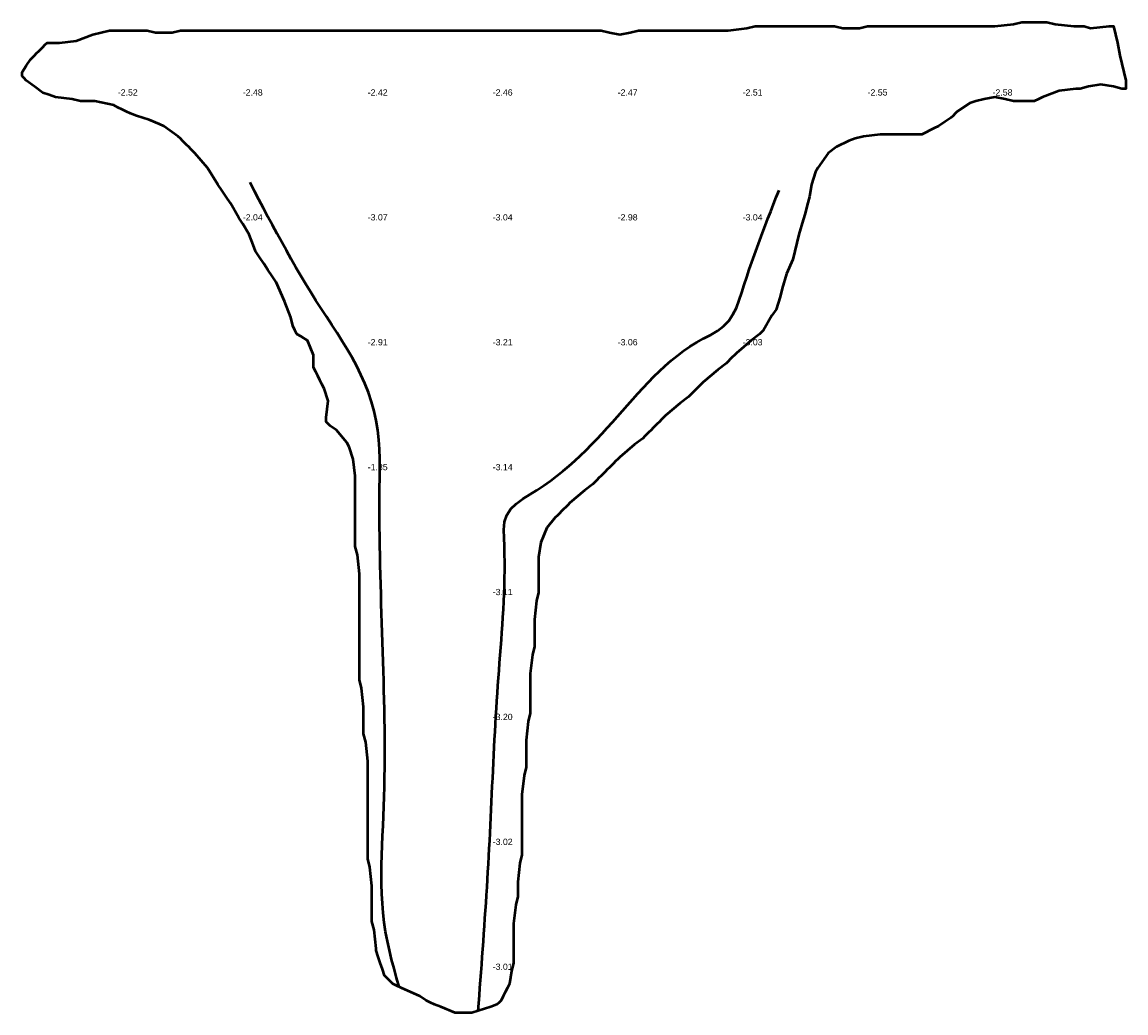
# Model space of a CAD drawing. Header units: metres. Extents: x 239209 to 240490, y 582227 to 583974.
# Tile 42 of 42: x 239997 to 240262, y 583736 to 583974. Entities that reach past the tile are written whole.
import ezdxf

# ---------------------------------------------------------------- set-up
doc = ezdxf.new("R2010")
doc.units = ezdxf.units.M
for name, color, linetype, lineweight in [('B-WE-GW-WATERGANG_BODEM-G', 90, 'Continuous', 18), ('B-WE-SURFACE-GRENS-G', 150, 'Continuous', 18), ('TM-SURFACE-TIN-LABELPeiling axel', 7, 'Continuous', 18)]:
    doc.layers.add(name, color=color, linetype=linetype, lineweight=lineweight)
doc.styles.get("Standard").update_dxf_attribs({"font": 'arial.ttf'})

# ---------------------------------------------------------------- blocks, each defined once
blk = doc.blocks.new('*U485')
at = {"layer": 'TM-SURFACE-TIN-LABELPeiling axel', "color": 7, "linetype": 'Continuous', "lineweight": 18, "insert": (240019.99, 583957.09, -2.52), "char_height": 1.5, "attachment_point": 4}
blk.add_mtext('{\\fArial|b0|i0|c0|p34;-2.52}', dxfattribs=at)
blk = doc.blocks.new('*U504')
at = {"layer": 'TM-SURFACE-TIN-LABELPeiling axel', "color": 7, "linetype": 'Continuous', "lineweight": 18, "insert": (240049.99, 583927.09, -2.04), "char_height": 1.5, "attachment_point": 4}
blk.add_mtext('{\\fArial|b0|i0|c0|p34;-2.04}', dxfattribs=at)
blk = doc.blocks.new('*U505')
at = {"layer": 'TM-SURFACE-TIN-LABELPeiling axel', "color": 7, "linetype": 'Continuous', "lineweight": 18, "insert": (240049.99, 583957.09, -2.48), "char_height": 1.5, "attachment_point": 4}
blk.add_mtext('{\\fArial|b0|i0|c0|p34;-2.48}', dxfattribs=at)
blk = doc.blocks.new('*U529')
at = {"layer": 'TM-SURFACE-TIN-LABELPeiling axel', "color": 7, "linetype": 'Continuous', "lineweight": 18, "insert": (240079.99, 583867.09, -1.85), "char_height": 1.5, "attachment_point": 4}
blk.add_mtext('{\\fArial|b0|i0|c0|p34;-1.85}', dxfattribs=at)
blk = doc.blocks.new('*U530')
at = {"layer": 'TM-SURFACE-TIN-LABELPeiling axel', "color": 7, "linetype": 'Continuous', "lineweight": 18, "insert": (240079.99, 583897.09, -2.91), "char_height": 1.5, "attachment_point": 4}
blk.add_mtext('{\\fArial|b0|i0|c0|p34;-2.91}', dxfattribs=at)
blk = doc.blocks.new('*U531')
at = {"layer": 'TM-SURFACE-TIN-LABELPeiling axel', "color": 7, "linetype": 'Continuous', "lineweight": 18, "insert": (240079.99, 583927.09, -3.07), "char_height": 1.5, "attachment_point": 4}
blk.add_mtext('{\\fArial|b0|i0|c0|p34;-3.07}', dxfattribs=at)
blk = doc.blocks.new('*U532')
at = {"layer": 'TM-SURFACE-TIN-LABELPeiling axel', "color": 7, "linetype": 'Continuous', "lineweight": 18, "insert": (240079.99, 583957.09, -2.42), "char_height": 1.5, "attachment_point": 4}
blk.add_mtext('{\\fArial|b0|i0|c0|p34;-2.42}', dxfattribs=at)
blk = doc.blocks.new('*U555')
at = {"layer": 'TM-SURFACE-TIN-LABELPeiling axel', "color": 7, "linetype": 'Continuous', "lineweight": 18, "insert": (240109.99, 583747.09, -3.01), "char_height": 1.5, "attachment_point": 4}
blk.add_mtext('{\\fArial|b0|i0|c0|p34;-3.01}', dxfattribs=at)
blk = doc.blocks.new('*U556')
at = {"layer": 'TM-SURFACE-TIN-LABELPeiling axel', "color": 7, "linetype": 'Continuous', "lineweight": 18, "insert": (240109.99, 583777.09, -3.02), "char_height": 1.5, "attachment_point": 4}
blk.add_mtext('{\\fArial|b0|i0|c0|p34;-3.02}', dxfattribs=at)
blk = doc.blocks.new('*U557')
at = {"layer": 'TM-SURFACE-TIN-LABELPeiling axel', "color": 7, "linetype": 'Continuous', "lineweight": 18, "insert": (240109.99, 583807.09, -3.2), "char_height": 1.5, "attachment_point": 4}
blk.add_mtext('{\\fArial|b0|i0|c0|p34;-3.20}', dxfattribs=at)
blk = doc.blocks.new('*U558')
at = {"layer": 'TM-SURFACE-TIN-LABELPeiling axel', "color": 7, "linetype": 'Continuous', "lineweight": 18, "insert": (240109.99, 583837.09, -3.11), "char_height": 1.5, "attachment_point": 4}
blk.add_mtext('{\\fArial|b0|i0|c0|p34;-3.11}', dxfattribs=at)
blk = doc.blocks.new('*U559')
at = {"layer": 'TM-SURFACE-TIN-LABELPeiling axel', "color": 7, "linetype": 'Continuous', "lineweight": 18, "insert": (240109.99, 583867.09, -3.14), "char_height": 1.5, "attachment_point": 4}
blk.add_mtext('{\\fArial|b0|i0|c0|p34;-3.14}', dxfattribs=at)
blk = doc.blocks.new('*U560')
at = {"layer": 'TM-SURFACE-TIN-LABELPeiling axel', "color": 7, "linetype": 'Continuous', "lineweight": 18, "insert": (240109.99, 583897.09, -3.21), "char_height": 1.5, "attachment_point": 4}
blk.add_mtext('{\\fArial|b0|i0|c0|p34;-3.21}', dxfattribs=at)
blk = doc.blocks.new('*U561')
at = {"layer": 'TM-SURFACE-TIN-LABELPeiling axel', "color": 7, "linetype": 'Continuous', "lineweight": 18, "insert": (240109.99, 583927.09, -3.04), "char_height": 1.5, "attachment_point": 4}
blk.add_mtext('{\\fArial|b0|i0|c0|p34;-3.04}', dxfattribs=at)
blk = doc.blocks.new('*U562')
at = {"layer": 'TM-SURFACE-TIN-LABELPeiling axel', "color": 7, "linetype": 'Continuous', "lineweight": 18, "insert": (240109.99, 583957.09, -2.46), "char_height": 1.5, "attachment_point": 4}
blk.add_mtext('{\\fArial|b0|i0|c0|p34;-2.46}', dxfattribs=at)
blk = doc.blocks.new('*U584')
at = {"layer": 'TM-SURFACE-TIN-LABELPeiling axel', "color": 7, "linetype": 'Continuous', "lineweight": 18, "insert": (240139.99, 583897.09, -3.06), "char_height": 1.5, "attachment_point": 4}
blk.add_mtext('{\\fArial|b0|i0|c0|p34;-3.06}', dxfattribs=at)
blk = doc.blocks.new('*U585')
at = {"layer": 'TM-SURFACE-TIN-LABELPeiling axel', "color": 7, "linetype": 'Continuous', "lineweight": 18, "insert": (240139.99, 583927.09, -2.98), "char_height": 1.5, "attachment_point": 4}
blk.add_mtext('{\\fArial|b0|i0|c0|p34;-2.98}', dxfattribs=at)
blk = doc.blocks.new('*U586')
at = {"layer": 'TM-SURFACE-TIN-LABELPeiling axel', "color": 7, "linetype": 'Continuous', "lineweight": 18, "insert": (240139.99, 583957.09, -2.47), "char_height": 1.5, "attachment_point": 4}
blk.add_mtext('{\\fArial|b0|i0|c0|p34;-2.47}', dxfattribs=at)
blk = doc.blocks.new('*U604')
at = {"layer": 'TM-SURFACE-TIN-LABELPeiling axel', "color": 7, "linetype": 'Continuous', "lineweight": 18, "insert": (240169.99, 583897.09, -3.03), "char_height": 1.5, "attachment_point": 4}
blk.add_mtext('{\\fArial|b0|i0|c0|p34;-3.03}', dxfattribs=at)
blk = doc.blocks.new('*U605')
at = {"layer": 'TM-SURFACE-TIN-LABELPeiling axel', "color": 7, "linetype": 'Continuous', "lineweight": 18, "insert": (240169.99, 583927.09, -3.04), "char_height": 1.5, "attachment_point": 4}
blk.add_mtext('{\\fArial|b0|i0|c0|p34;-3.04}', dxfattribs=at)
blk = doc.blocks.new('*U606')
at = {"layer": 'TM-SURFACE-TIN-LABELPeiling axel', "color": 7, "linetype": 'Continuous', "lineweight": 18, "insert": (240169.99, 583957.09, -2.51), "char_height": 1.5, "attachment_point": 4}
blk.add_mtext('{\\fArial|b0|i0|c0|p34;-2.51}', dxfattribs=at)
blk = doc.blocks.new('*U623')
at = {"layer": 'TM-SURFACE-TIN-LABELPeiling axel', "color": 7, "linetype": 'Continuous', "lineweight": 18, "insert": (240199.99, 583957.09, -2.55), "char_height": 1.5, "attachment_point": 4}
blk.add_mtext('{\\fArial|b0|i0|c0|p34;-2.55}', dxfattribs=at)
blk = doc.blocks.new('*U641')
at = {"layer": 'TM-SURFACE-TIN-LABELPeiling axel', "color": 7, "linetype": 'Continuous', "lineweight": 18, "insert": (240229.99, 583957.09, -2.58), "char_height": 1.5, "attachment_point": 4}
blk.add_mtext('{\\fArial|b0|i0|c0|p34;-2.58}', dxfattribs=at)

msp = doc.modelspace()

# ---------------------------------------------------------------- linework, layer by layer
at = {"layer": 'B-WE-GW-WATERGANG_BODEM-G', "lineweight": 50}
for points in [[(240087.5, 583742.25, -2.95), (240086.89, 583744.44, -2.91), (240086.29, 583746.64, -2.91), (240085.71, 583748.84, -2.95), (240085.18, 583751.05, -2.95), (240084.7, 583753.27, -2.93), (240084.28, 583755.5, -2.95), (240083.94, 583757.75, -2.89), (240083.69, 583760.02, -2.77), (240083.5, 583762.3, -2.79), (240083.38, 583764.6, -2.8), (240083.31, 583766.91, -2.74), (240083.3, 583769.22, -2.78), (240083.32, 583771.55, -2.84), (240083.38, 583773.88, -2.82), (240083.46, 583776.22, -2.81), (240083.55, 583778.57, -2.8), (240083.65, 583780.91, -2.89), (240083.76, 583783.25, -2.92), (240083.85, 583785.6, -2.94), (240083.93, 583787.94, -2.92), (240083.99, 583790.27, -2.93), (240084.03, 583792.61, -2.96), (240084.06, 583794.94, -2.97), (240084.08, 583797.26, -3.03), (240084.08, 583799.59, -3.05), (240084.07, 583801.91, -3.07), (240084.05, 583804.23, -2.93), (240084.02, 583806.55, -2.96), (240083.98, 583808.87, -2.99), (240083.94, 583811.18, -3.01), (240083.88, 583813.5, -3), (240083.82, 583815.81, -3.01), (240083.76, 583818.12, -2.99), (240083.69, 583820.43, -3.04), (240083.62, 583822.74, -3.07), (240083.54, 583825.05, -3.02), (240083.46, 583827.36, -3.02), (240083.39, 583829.67, -3.02), (240083.31, 583831.98, -3.03), (240083.24, 583834.29, -3.04), (240083.17, 583836.6, -3.04), (240083.1, 583838.91, -3.06), (240083.04, 583841.22, -3.04), (240082.98, 583843.53, -3.06), (240082.93, 583845.84, -3.04), (240082.89, 583848.16, -3), (240082.85, 583850.47, -2.95), (240082.83, 583852.79, -2.91), (240082.81, 583855.11, -2.98), (240082.81, 583857.43, -2.97), (240082.82, 583859.76, -2.93), (240082.84, 583862.09, -2.87), (240082.87, 583864.41, -2.82), (240082.89, 583866.74, -2.86), (240082.87, 583869.07, -2.89), (240082.79, 583871.38, -3.02), (240082.64, 583873.69, -2.99), (240082.38, 583875.99, -2.95), (240082, 583878.28, -2.94), (240081.5, 583880.54, -2.9), (240080.88, 583882.78, -2.87), (240080.14, 583884.99, -2.89), (240079.3, 583887.16, -2.92), (240078.36, 583889.28, -2.94), (240077.34, 583891.36, -2.95), (240076.24, 583893.4, -2.98), (240075.08, 583895.41, -2.96), (240073.88, 583897.39, -2.99), (240072.64, 583899.35, -3.04), (240071.37, 583901.3, -3.05), (240070.09, 583903.24, -2.99), (240068.82, 583905.18, -2.97), (240067.56, 583907.13, -2.91), (240066.32, 583909.1, -2.88), (240065.1, 583911.08, -2.88), (240063.91, 583913.07, -2.91), (240062.74, 583915.07, -2.92), (240061.59, 583917.08, -2.97), (240060.45, 583919.1, -2.92), (240059.33, 583921.12, -2.92), (240058.22, 583923.16, -2.91), (240057.12, 583925.2, -2.95), (240056.03, 583927.25, -2.96), (240054.95, 583929.3, -3.01), (240053.87, 583931.35, -3), (240052.8, 583933.41, -2.97), (240051.73, 583935.46, -3)], [(240106.5, 583736.5, -2.98), (240106.64, 583738.35, -3.04), (240106.78, 583740.2, -2.95), (240106.92, 583742.05, -2.93), (240107.06, 583743.9, -2.88), (240107.2, 583745.75, -2.87), (240107.34, 583747.61, -2.88), (240107.47, 583749.46, -2.92), (240107.61, 583751.31, -2.95), (240107.74, 583753.16, -2.93), (240107.88, 583755.02, -3.01), (240108.01, 583756.87, -3.01), (240108.13, 583758.73, -3.02), (240108.26, 583760.59, -3.04), (240108.38, 583762.44, -3.04), (240108.51, 583764.3, -3.05), (240108.62, 583766.17, -3.04), (240108.74, 583768.03, -3.03), (240108.85, 583769.89, -3.03), (240108.96, 583771.76, -3.06), (240109.07, 583773.62, -3.06), (240109.17, 583775.49, -3.06), (240109.27, 583777.36, -3.05), (240109.36, 583779.23, -3.04), (240109.45, 583781.11, -3.03), (240109.54, 583782.98, -3.05), (240109.63, 583784.86, -3.05), (240109.72, 583786.73, -3.09), (240109.81, 583788.6, -3.14), (240109.89, 583790.48, -3.12), (240109.98, 583792.35, -3.09), (240110.07, 583794.22, -3.11), (240110.16, 583796.09, -3.11), (240110.25, 583797.96, -3.13), (240110.34, 583799.82, -3.1), (240110.44, 583801.68, -3.1), (240110.54, 583803.54, -3.15), (240110.64, 583805.4, -3.19), (240110.75, 583807.25, -3.13), (240110.86, 583809.1, -3.17), (240110.98, 583810.94, -3.13), (240111.1, 583812.78, -3.16), (240111.24, 583814.62, -3.19), (240111.37, 583816.45, -3.16), (240111.51, 583818.28, -3.15), (240111.65, 583820.1, -3.22), (240111.8, 583821.93, -3.23), (240111.94, 583823.75, -3.19), (240112.08, 583825.58, -3.13), (240112.21, 583827.41, -3.11), (240112.33, 583829.25, -3.07), (240112.45, 583831.09, -3.1), (240112.56, 583832.94, -3.1), (240112.65, 583834.79, -3.09), (240112.73, 583836.66, -3.08), (240112.79, 583838.54, -3.1), (240112.84, 583840.43, -3.09), (240112.86, 583842.33, -3.1), (240112.87, 583844.25, -3.11), (240112.84, 583846.18, -3.09), (240112.8, 583848.13, -3.1), (240112.73, 583850.1, -3.1), (240112.69, 583852.05, -3.18), (240112.84, 583853.92, -3.18), (240113.34, 583855.6, -3.2), (240114.3, 583857.05, -3.15), (240115.62, 583858.31, -3.07), (240117.19, 583859.46, -3.05), (240118.89, 583860.53, -3.07), (240120.6, 583861.6, -3.01), (240122.26, 583862.69, -2.93), (240123.86, 583863.82, -2.92), (240125.41, 583864.99, -2.94), (240126.9, 583866.18, -3), (240128.34, 583867.4, -3.03), (240129.74, 583868.64, -3.07), (240131.1, 583869.91, -3.05), (240132.43, 583871.2, -2.97), (240133.72, 583872.51, -3.01), (240135, 583873.83, -3.03), (240136.25, 583875.17, -3.03), (240137.49, 583876.52, -3.02), (240138.71, 583877.89, -3.02), (240139.93, 583879.26, -3.08), (240141.15, 583880.64, -3.1), (240142.37, 583882.02, -3.12), (240143.6, 583883.4, -3.1), (240144.84, 583884.79, -3.1), (240146.1, 583886.16, -3.1), (240147.38, 583887.52, -3.06), (240148.68, 583888.86, -3.08), (240150.02, 583890.17, -3.08), (240151.39, 583891.45, -3.1), (240152.8, 583892.68, -3.08), (240154.26, 583893.87, -3.08), (240155.76, 583895, -3.11), (240157.32, 583896.07, -3.11), (240158.94, 583897.07, -3.11), (240160.62, 583897.99, -3.09), (240162.31, 583898.89, -3.03), (240163.94, 583899.84, -2.99), (240165.42, 583900.92, -2.95), (240166.67, 583902.21, -2.92), (240167.67, 583903.72, -2.93), (240168.48, 583905.4, -2.96), (240169.16, 583907.19, -3), (240169.77, 583909.04, -3.02), (240170.36, 583910.9, -3), (240170.96, 583912.73, -3.04), (240171.57, 583914.55, -3.03), (240172.19, 583916.34, -3.03), (240172.82, 583918.12, -3.04), (240173.45, 583919.88, -3.04), (240174.1, 583921.63, -3.05), (240174.75, 583923.37, -2.99), (240175.41, 583925.09, -2.99), (240176.07, 583926.81, -2.99), (240176.73, 583928.52, -2.96), (240177.4, 583930.23, -2.93), (240178.07, 583931.93, -2.9), (240178.73, 583933.63, -2.86)]]:
    msp.add_polyline3d(points, dxfattribs=at)
at = {"layer": 'B-WE-SURFACE-GRENS-G', "linetype": 'ByBlock', "lineweight": 50}
msp.add_polyline3d([(239997, 583961, -2.65), (239997, 583961.5, -2.67), (239997, 583962, -2.69), (239998, 583963.5, -2.67), (239999, 583965, -2.64), (239999.5, 583965.5, -2.56), (240000, 583966, -2.49), (240000.5, 583966.5, -2.42), (240001, 583967, -2.34), (240001.5, 583967.5, -2.27), (240002, 583968, -2.2), (240002.5, 583968.5, -2.12), (240003, 583969, -2.05), (240003.5, 583969, -2.02), (240004, 583969, -2), (240004.5, 583969, -2.01), (240005, 583969, -2.03), (240005.5, 583969, -2.02), (240006, 583969, -2.01), (240010, 583969.5, -1.91), (240014, 583971, -1.57), (240016, 583971.5, -1.49), (240018, 583972, -1.4), (240018.5, 583972, -1.4), (240019, 583972, -1.4), (240019.5, 583972, -1.39), (240020, 583972, -1.37), (240020.5, 583972, -1.37), (240021, 583972, -1.37), (240021.5, 583972, -1.37), (240022, 583972, -1.37), (240022.5, 583972, -1.37), (240023, 583972, -1.37), (240023.5, 583972, -1.37), (240024, 583972, -1.37), (240024.5, 583972, -1.37), (240025, 583972, -1.37), (240025.5, 583972, -1.38), (240026, 583972, -1.38), (240026.5, 583972, -1.39), (240027, 583972, -1.39), (240029, 583971.5, -1.46), (240033, 583971.5, -1.47), (240035, 583972, -1.41), (240035.5, 583972, -1.4), (240036, 583972, -1.38), (240036.5, 583972, -1.39), (240037, 583972, -1.39), (240037.5, 583972, -1.42), (240038, 583972, -1.46), (240038.5, 583972, -1.47), (240039, 583972, -1.48), (240039.5, 583972, -1.47), (240040, 583972, -1.46), (240040.5, 583972, -1.46), (240041, 583972, -1.46), (240041.5, 583972, -1.43), (240042, 583972, -1.41), (240042.5, 583972, -1.4), (240043, 583972, -1.39), (240043.5, 583972, -1.4), (240044, 583972, -1.4), (240044.5, 583972, -1.39), (240045, 583972, -1.37), (240045.5, 583972, -1.39), (240046, 583972, -1.41), (240046.5, 583972, -1.43), (240047, 583972, -1.44), (240047.5, 583972, -1.41), (240048, 583972, -1.37), (240048.5, 583972, -1.44), (240049, 583972, -1.51), (240049.5, 583972, -1.47), (240050, 583972, -1.42), (240050.5, 583972, -1.44), (240051, 583972, -1.46), (240051.5, 583972, -1.5), (240052, 583972, -1.54), (240052.5, 583972, -1.47), (240053, 583972, -1.4), (240053.5, 583972, -1.4), (240054, 583972, -1.39), (240054.5, 583972, -1.42), (240055, 583972, -1.45), (240055.5, 583972, -1.43), (240056, 583972, -1.4), (240056.5, 583972, -1.41), (240057, 583972, -1.42), (240057.5, 583972, -1.41), (240058, 583972, -1.39), (240058.5, 583972, -1.42), (240059, 583972, -1.44), (240059.5, 583972, -1.49), (240060, 583972, -1.53), (240060.5, 583972, -1.55), (240061, 583972, -1.57), (240061.5, 583972, -1.53), (240062, 583972, -1.49), (240062.5, 583972, -1.54), (240063, 583972, -1.59), (240063.5, 583972, -1.58), (240064, 583972, -1.57), (240064.5, 583972, -1.52), (240065, 583972, -1.46), (240065.5, 583972, -1.44), (240066, 583972, -1.42), (240066.5, 583972, -1.42), (240067, 583972, -1.41), (240067.5, 583972, -1.43), (240068, 583972, -1.45), (240068.5, 583972, -1.44), (240069, 583972, -1.43), (240069.5, 583972, -1.45), (240070, 583972, -1.46), (240070.5, 583972, -1.48), (240071, 583972, -1.49), (240071.5, 583972, -1.49), (240072, 583972, -1.49), (240072.5, 583972, -1.5), (240073, 583972, -1.52), (240073.5, 583972, -1.53), (240074, 583972, -1.55), (240074.5, 583972, -1.53), (240075, 583972, -1.52), (240075.5, 583972, -1.52), (240076, 583972, -1.51), (240076.5, 583972, -1.49), (240077, 583972, -1.48), (240077.5, 583972, -1.51), (240078, 583972, -1.54), (240078.5, 583972, -1.55), (240079, 583972, -1.56), (240079.5, 583972, -1.57), (240080, 583972, -1.59), (240080.5, 583972, -1.58), (240081, 583972, -1.57), (240081.5, 583972, -1.58), (240082, 583972, -1.58), (240082.5, 583972, -1.57), (240083, 583972, -1.55), (240083.5, 583972, -1.53), (240084, 583972, -1.5), (240084.5, 583972, -1.53), (240085, 583972, -1.56), (240085.5, 583972, -1.54), (240086, 583972, -1.52), (240086.5, 583972, -1.51), (240087, 583972, -1.49), (240087.5, 583972, -1.5), (240088, 583972, -1.5), (240088.5, 583972, -1.52), (240089, 583972, -1.55), (240089.5, 583972, -1.53), (240090, 583972, -1.51), (240090.5, 583972, -1.51), (240091, 583972, -1.5), (240091.5, 583972, -1.53), (240092, 583972, -1.57), (240092.5, 583972, -1.53), (240093, 583972, -1.49), (240093.5, 583972, -1.55), (240094, 583972, -1.61), (240094.5, 583972, -1.61), (240095, 583972, -1.62), (240095.5, 583972, -1.57), (240096, 583972, -1.53), (240096.5, 583972, -1.59), (240097, 583972, -1.66), (240097.5, 583972, -1.69), (240098, 583972, -1.73), (240098.5, 583972, -1.69), (240099, 583972, -1.65), (240099.5, 583972, -1.57), (240100, 583972, -1.49), (240100.5, 583972, -1.55), (240101, 583972, -1.61), (240101.5, 583972, -1.61), (240102, 583972, -1.6), (240102.5, 583972, -1.62), (240103, 583972, -1.64), (240103.5, 583972, -1.66), (240104, 583972, -1.68), (240104.5, 583972, -1.62), (240105, 583972, -1.56), (240105.5, 583972, -1.6), (240106, 583972, -1.65), (240106.5, 583972, -1.64), (240107, 583972, -1.62), (240107.5, 583972, -1.65), (240108, 583972, -1.68), (240108.5, 583972, -1.64), (240109, 583972, -1.6), (240109.5, 583972, -1.61), (240110, 583972, -1.62), (240110.5, 583972, -1.59), (240111, 583972, -1.57), (240111.5, 583972, -1.55), (240112, 583972, -1.53), (240112.5, 583972, -1.52), (240113, 583972, -1.52), (240113.5, 583972, -1.55), (240114, 583972, -1.58), (240114.5, 583972, -1.6), (240115, 583972, -1.62), (240115.5, 583972, -1.64), (240116, 583972, -1.66), (240116.5, 583972, -1.66), (240117, 583972, -1.66), (240117.5, 583972, -1.68), (240118, 583972, -1.7), (240118.5, 583972, -1.69), (240119, 583972, -1.69), (240119.5, 583972, -1.68), (240120, 583972, -1.68), (240120.5, 583972, -1.68), (240121, 583972, -1.67), (240121.5, 583972, -1.69), (240122, 583972, -1.7), (240122.5, 583972, -1.7), (240123, 583972, -1.7), (240123.5, 583972, -1.71), (240124, 583972, -1.71), (240124.5, 583972, -1.73), (240125, 583972, -1.75), (240125.5, 583972, -1.75), (240126, 583972, -1.75), (240126.5, 583972, -1.74), (240127, 583972, -1.74), (240127.5, 583972, -1.74), (240128, 583972, -1.74), (240128.5, 583972, -1.73), (240129, 583972, -1.73), (240129.5, 583972, -1.74), (240130, 583972, -1.74), (240130.5, 583972, -1.74), (240131, 583972, -1.73), (240131.5, 583972, -1.73), (240132, 583972, -1.72), (240132.5, 583972, -1.72), (240133, 583972, -1.72), (240133.5, 583972, -1.72), (240134, 583972, -1.73), (240134.5, 583972, -1.73), (240135, 583972, -1.73), (240135.5, 583972, -1.72), (240136, 583972, -1.71), (240138, 583971.5, -1.8), (240140.5, 583971, -1.9), (240143, 583971.5, -1.8), (240145, 583972, -1.72), (240145.5, 583972, -1.73), (240146, 583972, -1.73), (240146.5, 583972, -1.74), (240147, 583972, -1.75), (240147.5, 583972, -1.75), (240148, 583972, -1.75), (240148.5, 583972, -1.74), (240149, 583972, -1.73), (240149.5, 583972, -1.72), (240150, 583972, -1.71), (240150.5, 583972, -1.71), (240151, 583972, -1.71), (240151.5, 583972, -1.71), (240152, 583972, -1.71), (240152.5, 583972, -1.71), (240153, 583972, -1.71), (240153.5, 583972, -1.72), (240154, 583972, -1.73), (240154.5, 583972, -1.74), (240155, 583972, -1.74), (240155.5, 583972, -1.73), (240156, 583972, -1.73), (240156.5, 583972, -1.74), (240157, 583972, -1.74), (240157.5, 583972, -1.75), (240158, 583972, -1.75), (240158.5, 583972, -1.75), (240159, 583972, -1.75), (240159.5, 583972, -1.75), (240160, 583972, -1.75), (240160.5, 583972, -1.73), (240161, 583972, -1.71), (240161.5, 583972, -1.71), (240162, 583972, -1.7), (240162.5, 583972, -1.72), (240163, 583972, -1.73), (240163.5, 583972, -1.74), (240164, 583972, -1.75), (240164.5, 583972, -1.76), (240165, 583972, -1.77), (240165.5, 583972, -1.76), (240166, 583972, -1.74), (240166.5, 583972, -1.74), (240171, 583972.5, -1.78), (240173, 583973, -1.78), (240173.5, 583973, -1.8), (240174, 583973, -1.81), (240174.5, 583973, -1.83), (240175, 583973, -1.84), (240175.5, 583973, -1.85), (240176, 583973, -1.85), (240176.5, 583973, -1.8), (240177, 583973, -1.75), (240177.5, 583973, -1.7), (240178, 583973, -1.66), (240178.5, 583973, -1.67), (240179, 583973, -1.69), (240179.5, 583973, -1.7), (240180, 583973, -1.71), (240180.5, 583973, -1.72), (240181, 583973, -1.72), (240181.5, 583973, -1.69), (240182, 583973, -1.66), (240182.5, 583973, -1.66), (240183, 583973, -1.66), (240183.5, 583973, -1.67), (240184, 583973, -1.68), (240184.5, 583973, -1.68), (240185, 583973, -1.69), (240185.5, 583973, -1.71), (240186, 583973, -1.73), (240186.5, 583973, -1.68), (240187, 583973, -1.62), (240187.5, 583973, -1.6), (240188, 583973, -1.58), (240188.5, 583973, -1.58), (240189, 583973, -1.57), (240189.5, 583973, -1.55), (240190, 583973, -1.53), (240190.5, 583973, -1.54), (240191, 583973, -1.54), (240191.5, 583973, -1.54), (240192, 583973, -1.54), (240194, 583972.5, -1.68), (240198, 583972.5, -1.77), (240200, 583973, -1.71), (240200.5, 583973, -1.71), (240201, 583973, -1.71), (240201.5, 583973, -1.7), (240202, 583973, -1.69), (240202.5, 583973, -1.67), (240203, 583973, -1.66), (240203.5, 583973, -1.65), (240204, 583973, -1.64), (240204.5, 583973, -1.65), (240205, 583973, -1.67), (240205.5, 583973, -1.68), (240206, 583973, -1.69), (240206.5, 583973, -1.68), (240207, 583973, -1.67), (240207.5, 583973, -1.69), (240208, 583973, -1.71), (240208.5, 583973, -1.7), (240209, 583973, -1.68), (240209.5, 583973, -1.66), (240210, 583973, -1.64), (240210.5, 583973, -1.65), (240211, 583973, -1.67), (240211.5, 583973, -1.65), (240212, 583973, -1.63), (240212.5, 583973, -1.63), (240213, 583973, -1.63), (240213.5, 583973, -1.65), (240214, 583973, -1.68), (240214.5, 583973, -1.67), (240215, 583973, -1.67), (240215.5, 583973, -1.69), (240216, 583973, -1.72), (240216.5, 583973, -1.68), (240217, 583973, -1.64), (240217.5, 583973, -1.67), (240218, 583973, -1.71), (240218.5, 583973, -1.7), (240219, 583973, -1.7), (240219.5, 583973, -1.7), (240220, 583973, -1.69), (240220.5, 583973, -1.69), (240221, 583973, -1.7), (240221.5, 583973, -1.72), (240222, 583973, -1.74), (240222.5, 583973, -1.73), (240223, 583973, -1.72), (240223.5, 583973, -1.71), (240224, 583973, -1.7), (240224.5, 583973, -1.7), (240225, 583973, -1.71), (240225.5, 583973, -1.71), (240226, 583973, -1.71), (240226.5, 583973, -1.7), (240227, 583973, -1.69), (240227.5, 583973, -1.69), (240228, 583973, -1.69), (240228.5, 583973, -1.71), (240229, 583973, -1.74), (240229.5, 583973, -1.73), (240230, 583973, -1.72), (240230.5, 583973, -1.73), (240235, 583973.5, -1.6), (240237, 583974, -1.46), (240237.5, 583974, -1.45), (240238, 583974, -1.44), (240238.5, 583974, -1.44), (240239, 583974, -1.43), (240239.5, 583974, -1.45), (240240, 583974, -1.47), (240240.5, 583974, -1.45), (240241, 583974, -1.42), (240241.5, 583974, -1.4), (240242, 583974, -1.39), (240242.5, 583974, -1.38), (240243, 583974, -1.37), (240245, 583973.5, -1.53), (240249.5, 583973, -1.74), (240250, 583973, -1.75), (240250.5, 583973, -1.79), (240251, 583973, -1.83), (240251.5, 583973, -1.83), (240252, 583973, -1.82), (240253.5, 583972.5, -1.95), (240258, 583973, -1.73), (240258.5, 583973, -1.72), (240259, 583973, -1.71), (240259.5, 583971, -2.06), (240260, 583969, -2.42), (240260.5, 583966, -2.59), (240261, 583964, -2.68), (240261.5, 583962, -2.46), (240262, 583960, -2.24), (240262, 583959.5, -2.21), (240262, 583959, -2.18), (240262, 583958.5, -2.12), (240262, 583958, -2.06), (240261.5, 583958, -2.06), (240261, 583958, -2.05), (240259, 583958.5, -2.12), (240256, 583959, -2.22), (240253, 583958.5, -2.24), (240251, 583958, -2.21), (240250.5, 583958, -2.2), (240250, 583958, -2.19), (240246, 583957.5, -2.04), (240242, 583956, -1.66), (240241, 583955.5, -1.53), (240240, 583955, -1.41), (240239.5, 583955, -1.39), (240239, 583955, -1.37), (240238.5, 583955, -1.36), (240238, 583955, -1.35), (240237.5, 583955, -1.33), (240237, 583955, -1.32), (240236.5, 583955, -1.33), (240236, 583955, -1.34), (240235.5, 583955, -1.34), (240235, 583955, -1.35), (240233, 583955.5, -1.44), (240230.5, 583956, -1.55), (240228, 583955.5, -1.46), (240226, 583955, -1.35), (240224.5, 583954.5, -1.37), (240221.5, 583952.5, -1.6), (240221, 583952, -1.67), (240220.5, 583951.5, -1.87), (240220, 583951, -2.07), (240218.5, 583950, -2.15), (240217, 583949, -2.24), (240216, 583948.5, -2.01), (240215, 583948, -1.78), (240214, 583947.5, -1.61), (240213, 583947, -1.44), (240212.5, 583947, -1.42), (240212, 583947, -1.39), (240211.5, 583947, -1.41), (240211, 583947, -1.42), (240210.5, 583947, -1.39), (240210, 583947, -1.36), (240209.5, 583947, -1.36), (240209, 583947, -1.36), (240208.5, 583947, -1.35), (240208, 583947, -1.34), (240207.5, 583947, -1.33), (240207, 583947, -1.33), (240206.5, 583947, -1.33), (240206, 583947, -1.33), (240205.5, 583947, -1.33), (240205, 583947, -1.33), (240204.5, 583947, -1.34), (240204, 583947, -1.34), (240203.5, 583947, -1.34), (240203, 583947, -1.34), (240199, 583946.5, -1.33), (240197, 583946, -1.35), (240195.5, 583945.5, -1.4), (240192.5, 583944, -1.42), (240190.5, 583942.5, -1.38), (240188, 583939, -1.39), (240187.5, 583938, -1.39), (240186.5, 583935, -1.41), (240186, 583932, -1.47), (240185.5, 583930, -1.45), (240185, 583928, -1.42), (240184.5, 583926.5, -1.53), (240183.5, 583923, -1.59), (240183, 583921, -1.54), (240182.5, 583919, -1.5), (240182, 583917, -1.45), (240180.5, 583913.5, -1.6), (240179.5, 583910, -1.52), (240179, 583908, -1.45), (240178.5, 583906.5, -1.44), (240178, 583905, -1.42), (240177, 583903.5, -1.45), (240175, 583900, -1.46), (240174.5, 583899.5, -1.44), (240174, 583899, -1.43), (240172, 583897.5, -1.55), (240168.5, 583894.5, -1.51), (240168, 583894, -1.48), (240167.5, 583893.5, -1.49), (240167, 583893, -1.5), (240166.5, 583892.5, -1.5), (240166, 583892, -1.5), (240164, 583890.5, -1.5), (240160.5, 583887.5, -1.49), (240160, 583887, -1.47), (240159.5, 583886.5, -1.44), (240159, 583886, -1.42), (240158.5, 583885.5, -1.41), (240158, 583885, -1.4), (240157.5, 583884.5, -1.39), (240157, 583884, -1.39), (240155, 583882.5, -1.44), (240151.5, 583879.5, -1.49), (240151, 583879, -1.49), (240150.5, 583878.5, -1.45), (240150, 583878, -1.4), (240149.5, 583877.5, -1.4), (240149, 583877, -1.4), (240148.5, 583876.5, -1.41), (240148, 583876, -1.41), (240147.5, 583875.5, -1.4), (240147, 583875, -1.4), (240146.5, 583874.5, -1.42), (240146, 583874, -1.44), (240144, 583872.5, -1.49), (240140.5, 583869.5, -1.53), (240140, 583869, -1.55), (240139.5, 583868.5, -1.54), (240139, 583868, -1.53), (240138.5, 583867.5, -1.5), (240138, 583867, -1.48), (240137.5, 583866.5, -1.49), (240137, 583866, -1.5), (240136.5, 583865.5, -1.49), (240136, 583865, -1.48), (240135.5, 583864.5, -1.44), (240135, 583864, -1.41), (240134.5, 583863.5, -1.4), (240134, 583863, -1.38), (240132, 583861.5, -1.38), (240128.5, 583858.5, -1.38), (240128, 583858, -1.37), (240127.5, 583857.5, -1.36), (240127, 583857, -1.36), (240126.5, 583856.5, -1.37), (240126, 583856, -1.37), (240125.5, 583855.5, -1.39), (240125, 583855, -1.4), (240123, 583852.5, -1.36), (240121.5, 583849, -1.46), (240121, 583845.5, -1.56), (240121, 583845, -1.57), (240121, 583844.5, -1.53), (240121, 583844, -1.49), (240121, 583843.5, -1.44), (240121, 583843, -1.38), (240121, 583842.5, -1.41), (240121, 583842, -1.44), (240121, 583841.5, -1.44), (240121, 583841, -1.43), (240121, 583840.5, -1.44), (240121, 583840, -1.45), (240121, 583839.5, -1.42), (240121, 583839, -1.4), (240121, 583838.5, -1.39), (240121, 583838, -1.38), (240121, 583837.5, -1.39), (240121, 583837, -1.39), (240120.5, 583835, -1.45), (240120, 583830.5, -1.47), (240120, 583830, -1.45), (240120, 583829.5, -1.44), (240120, 583829, -1.42), (240120, 583828.5, -1.42), (240120, 583828, -1.41), (240120, 583827.5, -1.41), (240120, 583827, -1.41), (240120, 583826.5, -1.43), (240120, 583826, -1.44), (240120, 583825.5, -1.44), (240120, 583825, -1.44), (240120, 583824.5, -1.43), (240120, 583824, -1.41), (240119.5, 583822, -1.52), (240119, 583817.5, -1.6), (240119, 583817, -1.6), (240119, 583816.5, -1.59), (240119, 583816, -1.59), (240119, 583815.5, -1.57), (240119, 583815, -1.54), (240119, 583814.5, -1.53), (240119, 583814, -1.52), (240119, 583813.5, -1.54), (240119, 583813, -1.55), (240119, 583812.5, -1.53), (240119, 583812, -1.52), (240119, 583811.5, -1.5), (240119, 583811, -1.48), (240119, 583810.5, -1.46), (240119, 583810, -1.45), (240119, 583809.5, -1.45), (240119, 583809, -1.45), (240119, 583808.5, -1.44), (240119, 583808, -1.44), (240118.5, 583806, -1.5), (240118, 583801.5, -1.47), (240118, 583801, -1.45), (240118, 583800.5, -1.47), (240118, 583800, -1.48), (240118, 583799.5, -1.46), (240118, 583799, -1.44), (240118, 583798.5, -1.42), (240118, 583798, -1.39), (240118, 583797.5, -1.4), (240118, 583797, -1.41), (240118, 583796.5, -1.39), (240118, 583796, -1.37), (240118, 583795.5, -1.36), (240118, 583795, -1.35), (240117.5, 583793, -1.43), (240117, 583788.5, -1.43), (240117, 583788, -1.43), (240117, 583787.5, -1.44), (240117, 583787, -1.46), (240117, 583786.5, -1.48), (240117, 583786, -1.5), (240117, 583785.5, -1.51), (240117, 583785, -1.52), (240117, 583784.5, -1.52), (240117, 583784, -1.51), (240117, 583783.5, -1.51), (240117, 583783, -1.5), (240117, 583782.5, -1.48), (240117, 583782, -1.46), (240117, 583781.5, -1.45), (240117, 583781, -1.45), (240117, 583780.5, -1.43), (240117, 583780, -1.41), (240117, 583779.5, -1.4), (240117, 583779, -1.39), (240117, 583778.5, -1.39), (240117, 583778, -1.39), (240117, 583777.5, -1.39), (240117, 583777, -1.39), (240117, 583776.5, -1.39), (240117, 583776, -1.39), (240117, 583775.5, -1.39), (240117, 583775, -1.39), (240117, 583774.5, -1.4), (240117, 583774, -1.4), (240116.5, 583772, -1.4), (240116, 583767.5, -1.4), (240116, 583767, -1.41), (240116, 583766.5, -1.39), (240116, 583766, -1.37), (240116, 583765.5, -1.38), (240116, 583765, -1.39), (240116, 583764.5, -1.4), (240116, 583764, -1.4), (240115.5, 583762, -1.48), (240115, 583757.5, -1.54), (240115, 583757, -1.54), (240115, 583756.5, -1.51), (240115, 583756, -1.48), (240115, 583755.5, -1.51), (240115, 583755, -1.54), (240115, 583754.5, -1.52), (240115, 583754, -1.5), (240115, 583753.5, -1.5), (240115, 583753, -1.51), (240115, 583752.5, -1.51), (240115, 583752, -1.51), (240115, 583751.5, -1.49), (240115, 583751, -1.47), (240115, 583750.5, -1.48), (240115, 583750, -1.48), (240115, 583749.5, -1.49), (240115, 583749, -1.49), (240115, 583748.5, -1.5), (240115, 583748, -1.51), (240114.5, 583746, -1.53), (240114, 583743, -1.53), (240113.5, 583742, -1.55), (240113, 583741, -1.58), (240112.5, 583740, -1.64), (240112, 583739, -1.7), (240111.5, 583738.5, -1.84), (240111, 583738, -1.99), (240109.5, 583737.5, -2.42), (240108, 583737, -2.84), (240106.5, 583736.5, -2.98), (240105, 583736, -3.13), (240104.5, 583736, -3.15), (240104, 583736, -3.16), (240103.5, 583736, -3.15), (240103, 583736, -3.13), (240102.5, 583736, -3.12), (240102, 583736, -3.12), (240101.5, 583736, -3.13), (240101, 583736, -3.14), (240097.5, 583737.5, -3.11), (240096, 583738, -3.14), (240095, 583738.5, -3.15), (240094, 583739, -3.17), (240092.5, 583740, -3.12), (240088, 583742, -2.97), (240087, 583742.5, -2.93), (240086, 583743, -2.89), (240085.5, 583743.5, -2.85), (240085, 583744, -2.8), (240084.5, 583744.5, -2.68), (240084, 583745, -2.56), (240083.5, 583746.5, -2.51), (240083, 583748, -2.46), (240082.5, 583749.5, -2.31), (240082, 583751, -2.17), (240082, 583751.5, -2.17), (240081.5, 583756, -2.03), (240081, 583758, -1.88), (240081, 583758.5, -1.89), (240081, 583759, -1.9), (240081, 583759.5, -1.88), (240081, 583760, -1.86), (240081, 583760.5, -1.9), (240081, 583761, -1.94), (240081, 583761.5, -1.96), (240081, 583762, -1.97), (240081, 583762.5, -2), (240081, 583763, -2.03), (240081, 583763.5, -2), (240081, 583764, -1.97), (240081, 583764.5, -1.99), (240081, 583765, -2.02), (240081, 583765.5, -2.01), (240081, 583766, -2), (240081, 583766.5, -2.02), (240080.5, 583771, -2.01), (240080, 583773, -1.9), (240080, 583773.5, -1.88), (240080, 583774, -1.86), (240080, 583774.5, -1.87), (240080, 583775, -1.88), (240080, 583775.5, -1.9), (240080, 583776, -1.92), (240080, 583776.5, -1.93), (240080, 583777, -1.93), (240080, 583777.5, -1.92), (240080, 583778, -1.91), (240080, 583778.5, -1.92), (240080, 583779, -1.93), (240080, 583779.5, -1.96), (240080, 583780, -1.98), (240080, 583780.5, -1.99), (240080, 583781, -2), (240080, 583781.5, -2.01), (240080, 583782, -2.02), (240080, 583782.5, -2.05), (240080, 583783, -2.08), (240080, 583783.5, -2.06), (240080, 583784, -2.05), (240080, 583784.5, -2.08), (240080, 583785, -2.11), (240080, 583785.5, -2.14), (240080, 583786, -2.16), (240080, 583786.5, -2.12), (240080, 583787, -2.09), (240080, 583787.5, -2.07), (240080, 583788, -2.06), (240080, 583788.5, -2.06), (240080, 583789, -2.06), (240080, 583789.5, -2.07), (240080, 583790, -2.08), (240080, 583790.5, -2.08), (240080, 583791, -2.09), (240080, 583791.5, -2.06), (240080, 583792, -2.04), (240080, 583792.5, -2.07), (240080, 583793, -2.11), (240080, 583793.5, -2.08), (240080, 583794, -2.06), (240080, 583794.5, -2.08), (240080, 583795, -2.11), (240080, 583795.5, -2.06), (240080, 583796, -2.02), (240080, 583796.5, -2.02), (240079.5, 583801, -1.88), (240079, 583803, -1.8), (240079, 583803.5, -1.82), (240079, 583804, -1.84), (240079, 583804.5, -1.82), (240079, 583805, -1.8), (240079, 583805.5, -1.79), (240079, 583806, -1.78), (240079, 583806.5, -1.8), (240079, 583807, -1.82), (240079, 583807.5, -1.83), (240079, 583808, -1.83), (240079, 583808.5, -1.82), (240079, 583809, -1.81), (240079, 583809.5, -1.8), (240078.5, 583814, -1.71), (240078, 583816, -1.64), (240078, 583816.5, -1.63), (240078, 583817, -1.63), (240078, 583817.5, -1.63), (240078, 583818, -1.63), (240078, 583818.5, -1.61), (240078, 583819, -1.59), (240078, 583819.5, -1.6), (240078, 583820, -1.62), (240078, 583820.5, -1.61), (240078, 583821, -1.6), (240078, 583821.5, -1.6), (240078, 583822, -1.61), (240078, 583822.5, -1.61), (240078, 583823, -1.61), (240078, 583823.5, -1.63), (240078, 583824, -1.65), (240078, 583824.5, -1.64), (240078, 583825, -1.64), (240078, 583825.5, -1.63), (240078, 583826, -1.63), (240078, 583826.5, -1.61), (240078, 583827, -1.6), (240078, 583827.5, -1.61), (240078, 583828, -1.62), (240078, 583828.5, -1.64), (240078, 583829, -1.65), (240078, 583829.5, -1.67), (240078, 583830, -1.69), (240078, 583830.5, -1.69), (240078, 583831, -1.7), (240078, 583831.5, -1.72), (240078, 583832, -1.73), (240078, 583832.5, -1.72), (240078, 583833, -1.71), (240078, 583833.5, -1.7), (240078, 583834, -1.69), (240078, 583834.5, -1.69), (240078, 583835, -1.69), (240078, 583835.5, -1.71), (240078, 583836, -1.72), (240078, 583836.5, -1.72), (240078, 583837, -1.71), (240078, 583837.5, -1.74), (240078, 583838, -1.77), (240078, 583838.5, -1.77), (240078, 583839, -1.77), (240078, 583839.5, -1.78), (240078, 583840, -1.78), (240078, 583840.5, -1.78), (240078, 583841, -1.77), (240078, 583841.5, -1.78), (240077.5, 583846, -1.74), (240077, 583848, -1.65), (240077, 583848.5, -1.65), (240077, 583849, -1.66), (240077, 583849.5, -1.67), (240077, 583850, -1.68), (240077, 583850.5, -1.66), (240077, 583851, -1.63), (240077, 583851.5, -1.67), (240077, 583852, -1.71), (240077, 583852.5, -1.7), (240077, 583853, -1.68), (240077, 583853.5, -1.69), (240077, 583854, -1.69), (240077, 583854.5, -1.68), (240077, 583855, -1.67), (240077, 583855.5, -1.68), (240077, 583856, -1.69), (240077, 583856.5, -1.68), (240077, 583857, -1.66), (240077, 583857.5, -1.67), (240077, 583858, -1.68), (240077, 583858.5, -1.67), (240077, 583859, -1.67), (240077, 583859.5, -1.67), (240077, 583860, -1.66), (240077, 583860.5, -1.67), (240077, 583861, -1.67), (240077, 583861.5, -1.66), (240077, 583862, -1.65), (240077, 583862.5, -1.65), (240077, 583863, -1.65), (240077, 583863.5, -1.68), (240077, 583864, -1.71), (240077, 583864.5, -1.7), (240077, 583865, -1.69), (240076.5, 583869, -1.62), (240075.5, 583872, -1.53), (240075, 583873, -1.51), (240072.5, 583876, -1.46), (240071, 583877, -1.46), (240070.5, 583877.5, -1.47), (240070, 583878, -1.47), (240070, 583878.5, -1.47), (240070, 583879, -1.47), (240070.5, 583883, -1.53), (240069.5, 583886, -1.57), (240069, 583887, -1.58), (240068.5, 583888, -1.55), (240068, 583889, -1.52), (240067.5, 583890, -1.52), (240067, 583891, -1.52), (240067, 583891.5, -1.54), (240067, 583892, -1.55), (240067, 583892.5, -1.57), (240067, 583893, -1.58), (240067, 583893.5, -1.6), (240067, 583894, -1.62), (240065.5, 583897.5, -1.68), (240064, 583898.5, -1.64), (240063, 583899, -1.59), (240062.5, 583900, -1.58), (240062, 583901, -1.56), (240061.5, 583903, -1.61), (240060, 583907, -1.67), (240058, 583911.5, -1.64), (240057, 583913, -1.64), (240056, 583914.5, -1.64), (240055, 583916, -1.65), (240054, 583917.5, -1.64), (240053, 583919, -1.63), (240052.5, 583920.5, -1.64), (240051.5, 583923, -1.68), (240050, 583925.5, -1.71), (240049, 583927, -1.71), (240047, 583930.5, -1.68), (240046, 583932, -1.65), (240045, 583933.5, -1.64), (240044, 583935, -1.64), (240041.5, 583939, -1.62), (240038.5, 583942.5, -1.66), (240038, 583943, -1.68), (240037.5, 583943.5, -1.71), (240037, 583944, -1.73), (240036.5, 583944.5, -1.78), (240036, 583945, -1.82), (240035.5, 583945.5, -1.83), (240035, 583946, -1.84), (240034.5, 583946.5, -1.85), (240031, 583949, -2.33), (240030, 583949.5, -2.49), (240027.5, 583950.5, -2.75), (240026, 583951, -2.85), (240024.5, 583951.5, -2.92), (240023, 583952, -2.99), (240022, 583952.5, -2.83), (240021, 583953, -2.66), (240020, 583953.5, -2.75), (240019, 583954, -2.84), (240014.5, 583955, -2.25), (240014, 583955, -2.19), (240013.5, 583955, -2.13), (240013, 583955, -2.07), (240012.5, 583955, -2.01), (240012, 583955, -1.95), (240011.5, 583955, -1.89), (240011, 583955, -1.83), (240009, 583955.5, -1.9), (240005, 583956, -2.02), (240003.5, 583956.5, -2.1), (240002, 583957, -2.19), (240000, 583958.5, -2.36), (239998, 583960, -2.54), (239997.5, 583960.5, -2.59), (239997, 583961, -2.65)], dxfattribs=at)

# ---------------------------------------------------------------- block references
at = {"layer": 'TM-SURFACE-TIN-LABELPeiling axel', "color": 7, "linetype": 'Continuous', "lineweight": 18}
for name in ['*U485', '*U505', '*U532', '*U562', '*U586', '*U606', '*U623', '*U641', '*U504', '*U531', '*U561', '*U585', '*U605', '*U530', '*U560', '*U584', '*U604', '*U529', '*U559', '*U558', '*U557', '*U556', '*U555']:
    msp.add_blockref(name, (0, 0), dxfattribs=at)

doc.saveas('drawing.dxf')
